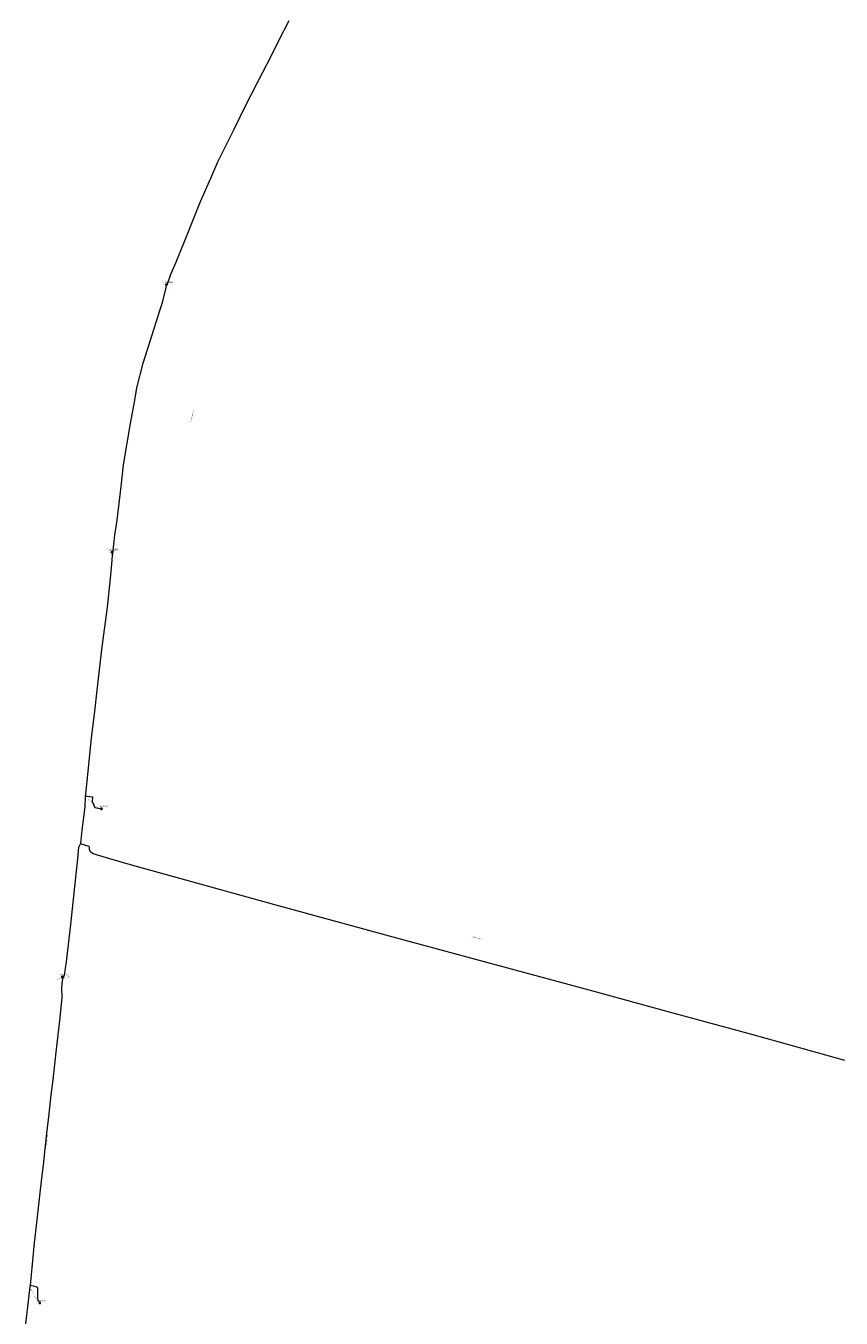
# Model space of a CAD drawing. Header units: metres. Extents: x 149823 to 166170, y 460676 to 475536.
# Tile 10 of 30: x 152396 to 153082, y 471736 to 472823. Entities that reach past the tile are written whole.
import ezdxf
from ezdxf.enums import TextEntityAlignment as Align
from ezdxf.lldxf.tags import DXFTag

# ---------------------------------------------------------------- set-up
doc = ezdxf.new("R2010")
doc.units = ezdxf.units.M
for name, color, linetype, lineweight in [('B-OI-RI-PERSLEIDING-G', 210, 'RI-PERS-SO', 18), ('B-OI-RI-PERSLEIDING-T30', 210, 'Continuous', 35), ('B-OI-RI-PERSLEIDING_PUTNUMMER-T50', 210, 'Continuous', 50), ('B-OI-RI-PERSLEIDING_RIOOLPUT_POMPPUT-S-250', 210, 'Continuous', 18)]:
    doc.layers.add(name, color=color, linetype=linetype, lineweight=lineweight)
doc.styles.add('NLCS-ISO-M250-T30', font='NLCS-ISO.ttf', dxfattribs={"height": 0.75})
doc.styles.add('NLCS-ISO-M250-T50', font='NLCS-ISO.ttf', dxfattribs={"height": 1.25})
doc.styles.get("Standard").update_dxf_attribs({"font": 'simplex.shx'})
tags = doc.linetypes.add('RI-PERS-SO', pattern='A,7,-2,["P",Standard,S=1.8,R=0,X=-0.5,Y=-0.9],-2,7,-2,[102,NLCS.SHX,S=1,R=180,X=0,Y=0],-2', length=22).pattern_tags.tags
tags[6] = DXFTag(74, 10)

# ---------------------------------------------------------------- blocks, each defined once
blk = doc.blocks.new('B-SRI-PUT_POMPPUT-SO')
for p, q in [((-1.7, -1), (0, 2)), ((0, 2), (1.7, -1)), ((1.7, -1), (-1.7, -1))]:
    blk.add_line(p, q)
blk.add_lwpolyline([(-2, -2), (2, -2), (2, 2), (-2, 2)], close=True)
blk.add_circle((0, 0), 2)

msp = doc.modelspace()

# ---------------------------------------------------------------- linework, layer by layer
at = {"layer": 'B-OI-RI-PERSLEIDING-G'}
for points in [[(152442.5, 472135), (152442.7, 472135.3), (152443.3, 472140.8), (152443.9, 472146.4), (152446.4, 472166.2), (152446.7, 472174.7), (152448.4, 472190.3), (152450.1, 472207.3), (152451.8, 472223.8), (152454.7, 472248.8), (152456.1, 472261.6), (152460.4, 472298.5), (152465, 472334.1), (152467.5, 472358.3), (152469, 472373.7), (152469.2, 472378.1), (152469.5, 472378.9), (152471.4, 472394.7), (152473.3, 472407.3), (152476.6, 472435.5), (152478.6, 472453.8), (152484.5, 472488.4), (152488, 472508.1), (152489.8, 472518.4), (152495.2, 472539.3), (152502.3, 472562.3), (152511.5, 472591.5), (152514.2, 472601.8), (152514.5, 472603.5), (152515.2, 472605.2), (152518.3, 472614.1), (152522.6, 472623.7), (152530.3, 472642.9), (152543.3, 472675.2), (152551.9, 472694.8), (152558, 472708.6), (152571.3, 472735.5), (152582.1, 472757.2), (152595.8, 472784), (152602.6, 472797.5), (152609.2, 472810.7), (152617.7, 472827.3)], [(152514.6, 472605.3), (152515, 472604.8)], [(152468.9, 472380.5), (152469.4, 472379.9), (152469.6, 472379.5)], [(152446.8, 472175.3), (152447.5, 472175.2), (152452.6, 472174.6), (152452.1, 472170.5), (152454.4, 472165.7), (152460.1, 472164.5)], [(152396.5, 471731.4), (152397.3, 471738.6), (152397.8, 471743.1), (152400.2, 471762.7), (152400.3, 471763.5), (152403.8, 471799.4), (152405.2, 471811.5), (152406.8, 471826.4), (152408.2, 471839), (152409.9, 471853.8), (152411.2, 471864.8), (152412.7, 471878.5), (152414.2, 471891.4), (152416, 471908.1), (152417.8, 471923.9), (152419.3, 471936.6), (152422.2, 471962.5), (152425.2, 471988.8), (152426.5, 472000.2), (152427, 472005.6), (152426.7, 472014), (152427.2, 472019.9), (152428.2, 472023.3), (152429.1, 472024.5), (152430.6, 472035.7), (152434.2, 472067.2), (152438.9, 472109.6), (152440.2, 472122.3), (152441, 472132.1), (152441.4, 472132.9), (152442.5, 472135)], [(153085.1, 471952.9), (153055.1, 471961.2), (153006.9, 471974.6), (152979.9, 471982), (152936.5, 471993.9), (152874.2, 472011), (152711.3, 472054.9), (152605.8, 472083.7), (152531.1, 472104.4), (152484.5, 472117.4), (152467, 472122.3), (152453.2, 472126.5), (152451, 472128), (152450, 472130.1), (152449.9, 472131.7), (152449.8, 472132.8), (152446.8, 472133.7), (152444.2, 472134.5), (152442.5, 472135)], [(152427, 472023), (152428.2, 472023.3)], [(152408.2, 471748.9), (152407.6, 471750), (152406.9, 471750.7), (152406.5, 471754), (152406.6, 471761), (152406.4, 471761.9), (152405.8, 471762.3), (152403.8, 471762.8), (152400.3, 471763.6)]]:
    msp.add_lwpolyline(points, dxfattribs=at)

# ---------------------------------------------------------------- block references
at = {"layer": 'B-OI-RI-PERSLEIDING_RIOOLPUT_POMPPUT-S-250', "xscale": 0.25, "yscale": 0.25, "zscale": 0.25}
for p in [(152514.6, 472605.3), (152468.9, 472380.5), (152460.1, 472164.5), (152427, 472023), (152408.2, 471748.9)]:
    msp.add_blockref('B-SRI-PUT_POMPPUT-SO', p, dxfattribs=at)

# ---------------------------------------------------------------- texts
at = {"layer": 'B-OI-RI-PERSLEIDING-T30', "style": 'NLCS-ISO-M250-T30'}
for rotation, p in [(307.2879, (152514, 472604.5)), (75.6304, (152536.4, 472494.9)), (305.569, (152468.4, 472379.4)), (321.0389, (152452.8, 472169.1)), (346.822, (152775.5, 472056.1)), (11.4592, (152427.8, 472022.2)), (83.0789, (152413.9, 471884.4)), (298.1206, (152403.3, 471755.7))]:
    msp.add_text(' 63 Polyethyleen Rond', height=0.75, rotation=rotation, dxfattribs=at).set_placement(p, align=Align.MIDDLE_CENTER)
at = {"layer": 'B-OI-RI-PERSLEIDING_PUTNUMMER-T50', "style": 'NLCS-ISO-M250-T50'}
for s, p in [('106DG02', (152516.6, 472607.3)), ('106DG03', (152470.9, 472382.5)), ('106DG04', (152462.1, 472166.5)), ('106DG05', (152429, 472025)), ('106DG06', (152410.2, 471750.9))]:
    msp.add_text(s, height=1.25, dxfattribs=at).set_placement(p, align=Align.MIDDLE_CENTER)

doc.saveas('drawing.dxf')
